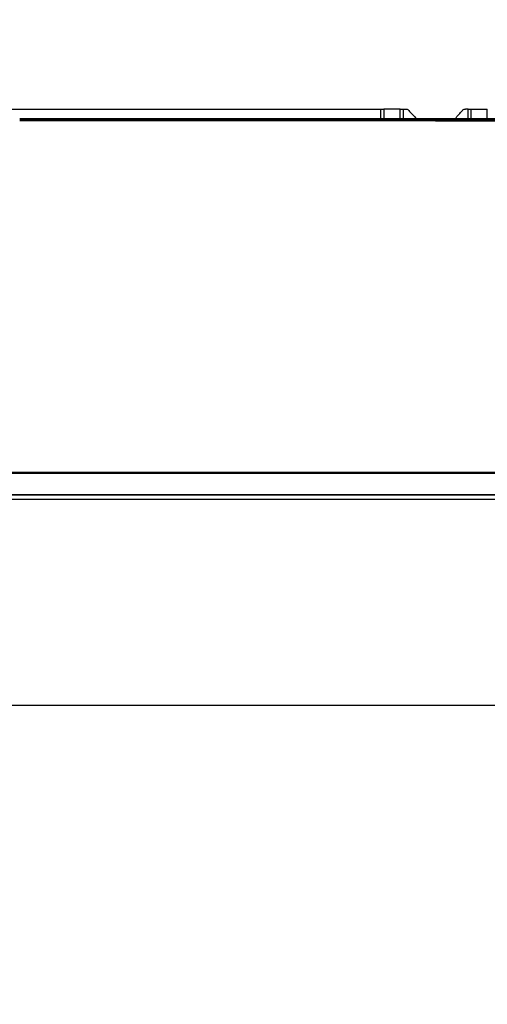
# Model space of a CAD drawing. Header units: millimetres. Extents: x -424979 to 718034, y -72486 to 344972.
# Tile 17 of 256: x 414088 to 414813, y 791 to 2315. Entities that reach past the tile are written whole.
import ezdxf
from ezdxf import colors
from ezdxf.entities.mleader import LeaderData, LeaderLine
from ezdxf.math import Vec2, Vec3

# ---------------------------------------------------------------- set-up
doc = ezdxf.new("R2010")
doc.units = ezdxf.units.MM
doc.header["$MEASUREMENT"] = 0
doc.layers.add('IS_KLIM Opis_Średnice', color=7, linetype='Continuous', lineweight=9)
doc.layers.add('IS_KLIM_urządzenia', color=3, linetype='Continuous')

# ---------------------------------------------------------------- blocks, each defined once
blk = doc.blocks.new('G$CFEA986A8')
at = {"layer": 'IS_KLIM_urządzenia', "linetype": 'Continuous'}
for p, q in [((303.61, 201.26), (507.43, 201.26)), ((507.43, 196.29), (507.43, 201.26)), ((507.43, 201.26), (508.86, 201.26)), ((508.86, 201.26), (508.86, 196.29)), ((517.34, 201.26), (508.86, 201.26)), ((553.81, 201.26), (562.34, 201.26)), ((562.34, 196.29), (562.34, 201.26)), ((326.83, 196.24), (326.83, 196.29)), ((326.83, 195.58), (326.83, 196.24)), ((326.83, 195.13), (326.83, 195.58)), ((371.52, 196.29), (371.52, 196.24)), ((371.52, 196.24), (371.52, 195.58)), ((371.52, 195.58), (371.52, 195.13)), ((391.02, 196.24), (391.02, 196.29)), ((391.02, 195.13), (391.02, 195.58)), ((420.02, 196.29), (420.02, 196.24)), ((420.02, 195.13), (420.02, 195.58)), ((448.64, 196.29), (448.64, 196.24)), ((448.64, 195.58), (448.64, 195.13)), ((46.52, 13.96), (921.55, 13.84)), ((48.58, 13.7), (919.48, 13.58)), ((919.48, 13.06), (48.58, 13.18)), ((58.73, 0), (909.33, -0.12)), ((58.74, 2.46), (909.33, 2.34)), ((909.33, 1.87), (58.74, 1.98))]:
    blk.add_line(p, q, dxfattribs=at)
for points in [[(517.34, 196.29), (517.34, 197.95), (517.34, 199.6), (517.34, 201.26)], [(517.34, 201.26), (517.88, 201.26), (518.41, 201.26), (518.95, 201.26)], [(518.95, 201.26), (518.95, 199.6), (518.95, 197.95), (518.95, 196.29)], [(521.74, 200.61), (523.05, 199.17), (524.37, 197.73), (525.69, 196.29)], [(552.42, 196.29), (552.42, 197.95), (552.42, 199.6), (552.42, 201.26)], [(552.42, 201.26), (552.88, 201.26), (553.35, 201.26), (553.81, 201.26)], [(553.81, 201.26), (553.81, 199.6), (553.81, 197.95), (553.81, 196.29)], [(320.84, 196.29), (322.84, 196.29), (324.84, 196.29), (326.83, 196.29)], [(326.83, 196.24), (324.84, 196.24), (322.84, 196.24), (320.84, 196.24)], [(320.84, 195.58), (322.84, 195.58), (324.84, 195.58), (326.83, 195.58)], [(326.83, 195.13), (324.84, 195.13), (322.84, 195.13), (320.84, 195.13)], [(371.52, 196.24), (356.63, 196.24), (341.73, 196.24), (326.83, 196.24)], [(326.83, 195.58), (341.73, 195.58), (356.63, 195.58), (371.52, 195.58)], [(371.52, 195.13), (356.63, 195.13), (341.73, 195.13), (326.83, 195.13)], [(371.52, 196.29), (378.02, 196.29), (384.52, 196.29), (391.02, 196.29)], [(391.02, 196.24), (384.52, 196.24), (378.02, 196.24), (371.52, 196.24)], [(371.52, 195.58), (378.02, 195.58), (384.52, 195.58), (391.02, 195.58)], [(391.02, 195.13), (384.52, 195.13), (378.02, 195.13), (371.52, 195.13)], [(391.02, 196.29), (400.69, 196.29), (410.36, 196.29), (420.02, 196.29)], [(391.02, 195.58), (391.02, 195.8), (391.02, 196.02), (391.02, 196.24)], [(420.02, 196.24), (410.36, 196.24), (400.69, 196.24), (391.02, 196.24)], [(391.02, 195.58), (400.69, 195.58), (410.36, 195.58), (420.02, 195.58)], [(420.02, 195.13), (410.36, 195.13), (400.69, 195.13), (391.02, 195.13)], [(420.02, 196.29), (429.56, 196.29), (439.1, 196.29), (448.64, 196.29)], [(420.02, 195.58), (420.02, 195.8), (420.02, 196.02), (420.02, 196.24)], [(420.02, 195.58), (429.56, 195.58), (439.1, 195.58), (448.64, 195.58)], [(448.64, 196.29), (505.06, 196.29), (561.48, 196.29), (772.5, 196.17)], [(448.64, 196.24), (448.64, 196.02), (448.64, 195.8), (448.64, 195.58)], [(772.5, 196.12), (561.48, 196.24), (505.06, 196.24), (448.64, 196.24)], [(772.5, 195.01), (561.48, 195.13), (505.06, 195.13), (448.64, 195.13)]]:
    blk.add_open_spline(points, degree=3, dxfattribs=at)
for points, knots in [([(518.95, 201.26), (519.03, 201.26), (519.12, 201.26), (519.56, 201.26), (519.91, 201.26), (520.26, 201.26)], [0, 0, 0, 0, 0.194122, 0.194122, 1, 1, 1, 1]), ([(520.26, 201.26), (520.26, 201.26), (520.26, 201.26), (520.49, 201.26), (520.71, 201.22), (521.14, 201.07), (521.34, 200.96), (521.59, 200.76), (521.67, 200.69), (521.74, 200.61)], [0, 0, 0, 0, 0.00085, 0.00085, 0.407375, 0.407375, 0.813931, 0.813931, 1, 1, 1, 1]), ([(545.7, 196.29), (545.7, 196.29), (545.7, 196.29), (546.97, 197.72), (548.25, 199.16), (549.52, 200.59)], [0, 0, 0, 0, 0.000133, 0.000133, 1, 1, 1, 1]), ([(549.52, 200.59), (549.52, 200.59), (549.52, 200.59), (549.67, 200.76), (549.84, 200.9), (550.24, 201.12), (550.45, 201.19), (550.79, 201.25), (550.9, 201.26), (551.01, 201.26)], [0, 0, 0, 0, 0.000385, 0.000385, 0.399729, 0.399729, 0.799094, 0.799094, 1, 1, 1, 1]), ([(552.42, 201.26), (552.3, 201.26), (552.18, 201.26), (551.71, 201.26), (551.36, 201.26), (551.01, 201.26)], [0, 0, 0, 0, 0.251852, 0.251852, 1, 1, 1, 1]), ([(326.83, 196.29), (337.74, 196.29), (348.64, 196.29), (363.53, 196.29), (367.53, 196.29), (371.52, 196.29)], [0, 0, 0, 0, 0.731807, 0.731807, 1, 1, 1, 1]), ([(448.64, 196.24), (441.24, 196.24), (433.84, 196.24), (424.3, 196.24), (422.16, 196.24), (420.02, 196.24)], [0, 0, 0, 0, 0.776026, 0.776026, 1, 1, 1, 1]), ([(448.64, 195.13), (441.24, 195.13), (433.84, 195.13), (424.3, 195.13), (422.16, 195.13), (420.02, 195.13)], [0, 0, 0, 0, 0.776026, 0.776026, 1, 1, 1, 1]), ([(448.64, 195.58), (499.41, 195.58), (550.18, 195.58), (761.2, 195.46), (766.85, 195.46), (772.5, 195.46)], [0, 0, 0, 0, 0.899861, 0.899861, 1, 1, 1, 1])]:
    blk.add_open_spline(points, degree=3, knots=knots, dxfattribs=at)

msp = doc.modelspace()

# ---------------------------------------------------------------- leaders
at = {"layer": 'IS_KLIM Opis_Średnice', "ltscale": 30}
ml = msp.add_multileader_mtext('Standard', dxfattribs=at)
ml.set_content('{\\fArial|b0|i0|c238|p0;\\C7;Typ: Jednostka wewnętrzna \\P\\P\\pi0,l2.25,a0.5,sm1,q*;\\H0.916667x;\\C256;- moc chłodnicza z tabelą poniżej (płynna regulacja),\\P- spręż 0-90Pa, fabryczna nastawa 25Pa,\\P- min. cztery biegi, maksymalne ciśnienie akustyczne na \\A1;poszcz. biegach: 25/26/27/28 dB(A)\\P\\pi2.25,l0;- zasilanie z agregatu, sterownik przewodowy.', color=256)
ml.set_leader_properties()
ml.build(insert=Vec2(0, 0))
ml.multileader.update_dxf_attribs({"text_left_attachment_type": 6, "text_right_attachment_type": 6, "dogleg_length": 0.36, "arrow_head_size": 12})
ctx = ml.context
ctx.base_point, ctx.char_height, ctx.arrow_head_size, ctx.landing_gap_size, ctx.plane_origin = Vec3(399283.8, 1253.5), 600, 12, 6, Vec3(411122.5, -2258.9)
ctx.left_attachment, ctx.right_attachment = 6, 6
notes = []
notes.append((ctx, [(0, (1, 1, 0), (430719.7, 1253.5), (-1, 0), 1.08, [(0, [(430709.7, 1253.5)], 256, [])])]))
ctx.mtext.insert, ctx.mtext.width, ctx.mtext.defined_height, ctx.mtext.flow_direction = Vec3(399289.8, 2015.2), 35493.623, 5800, 5
ctx.mtext.has_bg_fill, ctx.mtext.bg_color, ctx.mtext.bg_scale_factor, ctx.mtext.bg_transparency, ctx.mtext.use_window_bg_color = 1, -939524096, 1.5, 0, 1
for ctx, leaders in notes:
    for number, flags, end, landing, length, lines in leaders:
        leader = LeaderData()
        leader.index, (leader.has_last_leader_line, leader.has_dogleg_vector, leader.attachment_direction) = number, flags
        leader.last_leader_point, leader.dogleg_vector, leader.dogleg_length = Vec3(end), Vec3(landing), length
        for number, points, colour, breaks in lines:
            line = LeaderLine()
            line.index, line.vertices, line.color, line.breaks = number, Vec3.list(points), colors.encode_raw_color(colour), breaks
            leader.lines.append(line)
        ctx.leaders.append(leader)

# ---------------------------------------------------------------- next in the draw order: block references
at = {"layer": 'IS_KLIM_urządzenia', "xscale": 3, "yscale": 3, "zscale": 3, "rotation": 360}
msp.add_blockref('G$CFEA986A8', (413125.7, 1573), dxfattribs=at)

doc.saveas('drawing.dxf')
